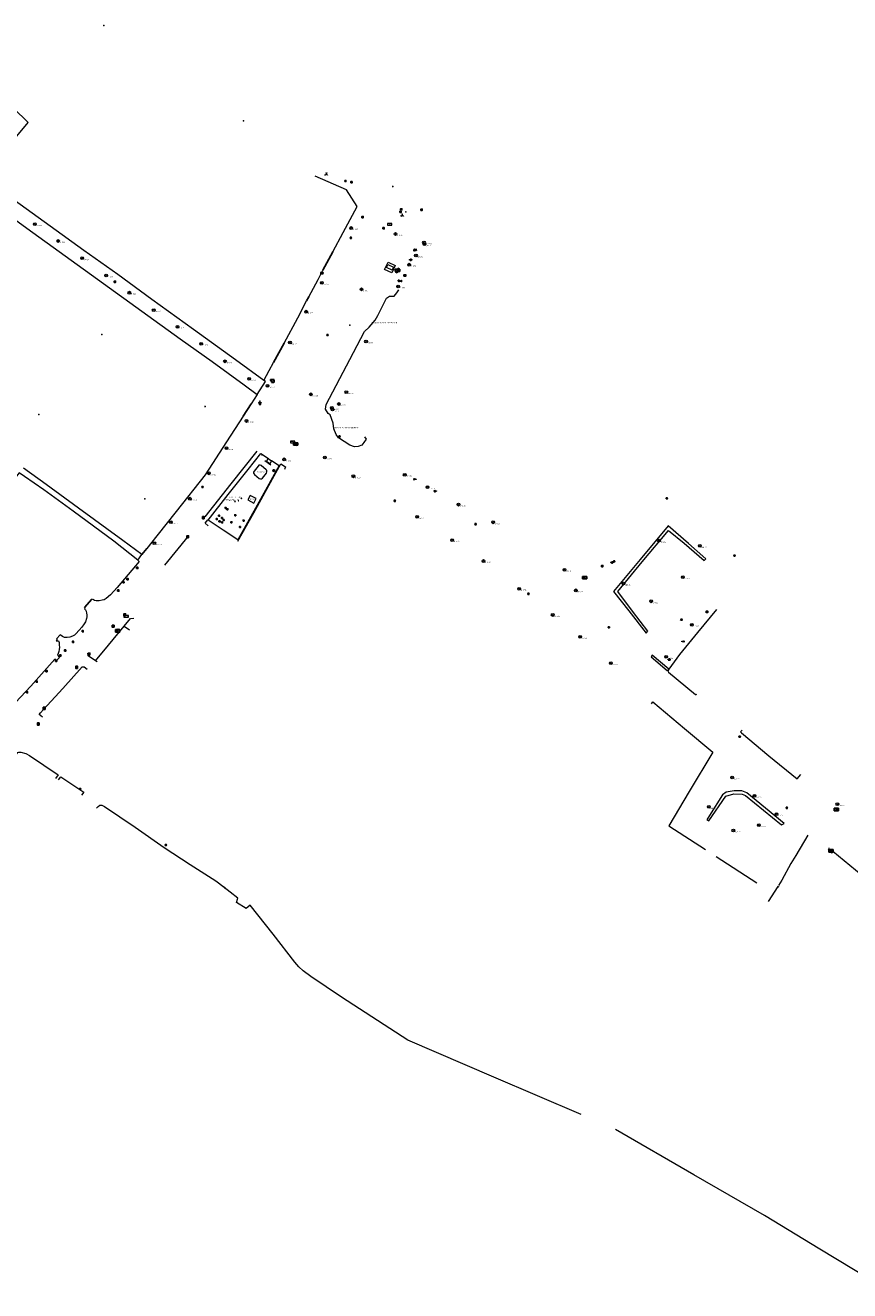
# Model space of a CAD drawing. Header units: metres. Extents: x 201324 to 204859, y 395661 to 398070.
# Tile 13 of 30: x 203221 to 203459, y 396633 to 396998. Entities that reach past the tile are written whole.
import ezdxf
from ezdxf.enums import TextEntityAlignment as Align

# ---------------------------------------------------------------- set-up
doc = ezdxf.new("R2010")
doc.units = ezdxf.units.M
doc.linetypes.add('HIDDENX2', pattern=[0.75, 0.5, -0.25])
for name, color, linetype, lineweight in [('B-ME-GR-BEPLANTING_CULTUUR-G', 90, 'Continuous', 18), ('B-ME-GR-BOOM-S', 90, 'Continuous', 25), ('B-ME-GR-STRUWEEL-S', 90, 'Continuous', 25), ('B-ME-IE-MEUBILAIR_WEGMEUBILAIR_AFVALBAK-S', 7, 'Continuous', 25), ('B-ME-IE-MEUBILAIR_WEGMEUBILAIR_BRIEVENBUS-S', 7, 'Continuous', 25), ('B-ME-IE-MEUBILAIR_WEGMEUBILAIR_LICHTMAST-S', 7, 'Continuous', 25), ('B-ME-IE-MEUBILAIR_WEGMEUBILAIR_PAAL-S', 7, 'Continuous', 25), ('B-ME-IE-MEUBILAIR_WEGMEUBILAIR_PARKEERMAATREGEL-S', 7, 'Continuous', 25), ('B-ME-IE-MEUBILAIR_WEGMEUBILAIR_SPEELTOESTEL-S', 7, 'Continuous', 25), ('B-ME-IE-MEUBILAIR_WEGMEUBILAIR_VERKEERSBORD-S', 7, 'Continuous', 25), ('B-ME-IE-MEUBILAIR_WEGMEUBILAIR_ZITBANK-G', 7, 'Continuous', 18), ('B-ME-IE-TERREINAFSCHEIDING_KUNSTMATIG_HEKWERK-G', 20, 'IE-TERREINAFSCHEIDING-KUNSTMATIG', 18), ('B-ME-IE-TERREINAFSCHEIDING_KUNSTMATIG_HEKWERK_RASTER-G', 30, 'IE-TERREINAFSCHEIDING-KUNSTMATIG', 18), ('B-ME-IE-TERREINAFSCHEIDING_KUNSTMATIG_MUUR-G', 90, 'IE-TERREINAFSCHEIDING-KUNSTMATIG-DICHT', 18), ('B-ME-IE-TERREINAFSCHEIDING_KUNSTMATIG_SCHUTTING-G', 90, 'IE-TERREINAFSCHEIDING-KUNSTMATIG-DICHT', 18), ('B-ME-IE-TERREINAFSCHEIDING_NATUURLIJK_HAAG-G', 60, 'IE-TERREINAFSCHEIDING-NATUURLIJK-HAAG', 18), ('B-ME-KL-ET_LS_SR_KAST-S', 190, 'Continuous', 25), ('B-ME-OG-HOOGTEPUNT-S', 7, 'Continuous', 25), ('B-ME-RI-HWA_RIOOLPUT_AFDEKPLAAT-S', 150, 'Continuous', 25), ('B-ME-VH-KANTOPSLUITING_ACHTERKANTBAND-G', 50, 'Continuous', 18), ('B-ME-VH-VERHARDING_BETON-G', 252, 'Continuous', 18), ('B-ME-VH-VERHARDING_ROOSTER-G', 252, 'Continuous', 18), ('X-XX-AL-VERWIJZING-S', 7, 'Continuous', 25)]:
    doc.layers.add(name, color=color, linetype=linetype, lineweight=lineweight)
doc.layers.add('B-ME-IE-TERREINAFSCHEIDING_KUNSTMATIG_POORT-G', color=7, linetype='Continuous')
doc.styles.add('NLCS-ISO', font='txt', dxfattribs={"height": 1.8})
doc.styles.add('NLCS-ISO-ANNOTATIVE-T18', font='txt', dxfattribs={"height": 1.8})
doc.linetypes.add('IE-TERREINAFSCHEIDING-KUNSTMATIG', pattern='A,4,[82,NLCS.SHX,S=0.75,R=90,X=0,Y=0],4,-2', length=10)
doc.linetypes.add('IE-TERREINAFSCHEIDING-KUNSTMATIG-DICHT', pattern='A,8,-1,[82,NLCS.SHX,S=0.75,R=90,X=0,Y=0],-1', length=10)
doc.linetypes.add('IE-TERREINAFSCHEIDING-NATUURLIJK-HAAG', pattern='A,7,-1.5,[67,NLCS.SHX,S=0.75,R=45,X=0,Y=0],-1.5', length=10)

# ---------------------------------------------------------------- blocks, each defined once
blk = doc.blocks.new('SIE-WEG_PAAL_HOUT')
for p, q in [((-0.1875, 0.1875), (0.1875, -0.1875)), ((0.1875, 0.1875), (-0.1875, -0.1875))]:
    blk.add_line(p, q)
at = {"flags": 128}
blk.add_lwpolyline([(-0.1875, -0.1875), (0.1875, -0.1875), (0.1875, 0.1875), (-0.1875, 0.1875)], close=True, dxfattribs=at)
blk = doc.blocks.new('B-SIE-WEG_LICHTMAST-SO')
at = {"color": 0, "linetype": 'ByBlock', "lineweight": -2}
for points in [[(-0.8, 0.4), (-1.5, 0.9)], [(-0.8, 0.3), (0.8, 0.3)], [(0, 0.9), (0, 1.8)], [(0.8, 0.4), (1.5, 0.9)], [(-0.8, -0.4), (-1.5, -0.9)], [(-0.8, -0.3), (0.8, -0.3)], [(0, -0.9), (0, -1.8)], [(0.8, -0.4), (1.5, -0.9)]]:
    blk.add_lwpolyline(points, dxfattribs=at)
blk.add_circle((0, 0), 0.875, dxfattribs=at)
at = {"color": 0, "linetype": 'ByBlock', "lineweight": -2, "style": 'NLCS-ISO-ANNOTATIVE-T18'}
blk.add_attdef('SYMBOOL', (2.5, -2.5), '', height=1.8, dxfattribs=at)
blk = doc.blocks.new('SGR-BOOM_NUMMER-SO')
at = {"linetype": 'ByBlock', "lineweight": 18}
h = blk.add_hatch(color=0, dxfattribs=at)
h.dxf.hatch_style = 1
edge = h.paths.add_edge_path()
edge.add_arc((0, 0), 0.25, 0, 360)
at = {"color": 0, "linetype": 'ByBlock', "lineweight": 18}
for radius in [2, 0.25]:
    blk.add_circle((0, 0), radius, dxfattribs=at)
at = {"color": 0, "linetype": 'ByBlock', "lineweight": -2, "style": 'NLCS-ISO-ANNOTATIVE-T18'}
for tag, p in [('SOORT', (2.5, -2.8)), ('DIAMETER', (2.5, -5.3))]:
    blk.add_attdef(tag, p, '', height=1.8, dxfattribs=at)
blk = doc.blocks.new('SIE-WEG_VERKEERSBORD_WEGWIJZER-SO')
at = {"linetype": 'ByBlock', "lineweight": 18}
h = blk.add_hatch(color=0, dxfattribs=at)
h.dxf.hatch_style = 1
h.paths.add_polyline_path([(0.5, 1), (0, 2), (-0.5, 1)])
h = blk.add_hatch(color=0, dxfattribs=at)
h.dxf.hatch_style = 1
h.paths.add_polyline_path([(-1.4, -0.2), (-2, -1.2), (-0.9, -1.1)])
h = blk.add_hatch(color=0, dxfattribs=at)
h.dxf.hatch_style = 1
h.paths.add_polyline_path([(1.4, -0.2), (2, -1.2), (0.9, -1.1)])
at = {"color": 0, "linetype": 'ByBlock', "lineweight": 18}
for points in [[(-1.1, -0.7), (0, 0)], [(0, 1), (0, 0)], [(1.1, -0.7), (0, 0)]]:
    blk.add_lwpolyline(points, dxfattribs=at)
for points in [[(0.5, 1), (0, 2), (-0.5, 1)], [(-1.4, -0.2), (-2, -1.2), (-0.9, -1.1)], [(1.4, -0.2), (2, -1.2), (0.9, -1.1)]]:
    blk.add_lwpolyline(points, close=True, dxfattribs=at)
blk = doc.blocks.new('SOG-HOOGTEPUNT-SO')
for p, q in [((-0.5, 0), (0.5, 0)), ((0, 0.5), (0, -0.5))]:
    blk.add_line(p, q)
blk = doc.blocks.new('SIE-WEG_PAAL_BETON')
for radius in [0.188, 0.0938]:
    blk.add_circle((0, 0), radius)
blk = doc.blocks.new('SRI-PUT_AFDEKPLAAT-SO')
at = {"linetype": 'HIDDENX2', "lineweight": -3, "ltscale": 0.5, "flags": 128}
blk.add_lwpolyline([(-2, -2), (2, -2), (2, 2), (-2, 2)], close=True, dxfattribs=at)
blk = doc.blocks.new('SIE-WEG_PAAL_ALGEMEEN_TYPE_01-SO')
h = blk.add_hatch(color=256)
edge = h.paths.add_edge_path()
edge.add_arc((0, 0), 0.188, 0, 360)
at = {"ltscale": 0.5}
blk.add_circle((0, 0), 0.188, dxfattribs=at)
blk = doc.blocks.new('SIE-WEG_BRIEVENBUS-SO')
at = {"color": 0, "linetype": 'ByBlock', "lineweight": 18}
for points in [[(2, -1), (2, 1), (-2, 1), (-2, -1)], [(-0.1, 0.2), (-0.1, 0.8), (-1.8, 0.8), (-1.8, 0.2)], [(0.1, 0.2), (0.1, 0.8), (1.8, 0.8), (1.8, 0.2)]]:
    blk.add_lwpolyline(points, close=True, dxfattribs=at)
blk = doc.blocks.new('SIE-WEG_PARKEERMAATREGEL_SCHAMPBLOK_650X500X400')
for p, q in [((-0.13, -0.3), (-0.13, 0.3)), ((-0.1, 0.15), (-0.13, 0.3)), ((-0.1, 0.15), (-0.13, -0.3)), ((0.09, 0.15), (-0.1, 0.15)), ((0.09, 0.15), (0.13, 0.3)), ((0.09, 0.15), (0.13, -0.3)), ((0.13, -0.3), (0.13, 0.3))]:
    blk.add_line(p, q)
at = {"flags": 128}
blk.add_lwpolyline([(0.25, -0.3), (0.25, 0.3), (-0.25, 0.3), (-0.25, -0.3)], close=True, dxfattribs=at)
blk = doc.blocks.new('SAL-VERWIJZING_TEKST-SO')
at = {"color": 0, "linetype": 'ByBlock', "lineweight": -2, "style": 'NLCS-ISO-ANNOTATIVE-T18'}
blk.add_attdef('TEKST', text='', height=1.8, dxfattribs=at).set_placement((0, 0), align=Align.MIDDLE_CENTER)
blk = doc.blocks.new('SKL-ET_TERREINKAST-SO')
h = blk.add_hatch(color=256)
edge = h.paths.add_edge_path()
edge.add_line((-0.1, 1.2), (-0.7, -0.4))
edge.add_line((-0.7, -0.4), (0.1, -0.1))
edge.add_line((0.1, -0.1), (-0.1, -0.7))
edge.add_line((-0.1, -0.7), (-0.3, -0.6))
edge.add_line((-0.3, -0.6), (-0.1, -1.2))
edge.add_line((-0.1, -1.2), (0.4, -0.8))
edge.add_line((0.4, -0.8), (0.2, -0.8))
edge.add_line((0.2, -0.8), (0.5, 0.4))
edge.add_line((0.5, 0.4), (-0.1, 0.1))
edge.add_line((-0.1, 0.1), (0.4, 1.1))
edge.add_arc((0.3, 1.5), 0.446, 218.3775, 285.2204, ccw=False)
for p, q in [((3.2, 1.8), (-3.2, 1.8)), ((-3.2, 1.8), (-3.2, -1.8)), ((3.2, -1.8), (3.2, 1.8)), ((-3.2, -1.8), (3.2, -1.8))]:
    blk.add_line(p, q)
at = {"flags": 128}
blk.add_lwpolyline([(-0.1, 1.2), (-0.7, -0.4), (0.1, -0.1), (-0.1, -0.7), (-0.3, -0.6), (-0.1, -1.2), (0.4, -0.8), (0.2, -0.8), (0.5, 0.4), (-0.1, 0.1), (0.4, 1.1, -0.300218)], format="xyb", close=True, dxfattribs=at)
at = {"style": 'NLCS-ISO'}
blk.add_attdef('TYPE', text='', height=1.8, dxfattribs=at).set_placement((0, 3.5), align=Align.MIDDLE_CENTER)
blk = doc.blocks.new('SIE-WEG_VERKEERSBORD_STRAATNAAM-SO')
at = {"color": 0, "linetype": 'ByBlock', "lineweight": 18}
blk.add_lwpolyline([(-3.2, -1.2), (3.2, -1.2), (3.2, 1.2), (-3.2, 1.2)], close=True, dxfattribs=at)
at = {"color": 0, "linetype": 'ByBlock', "lineweight": 18, "style": 'NLCS-ISO'}
blk.add_text('straat', height=1.5, dxfattribs=at).set_placement((0, 0.2), align=Align.MIDDLE_CENTER)
blk = doc.blocks.new('SIE-WEG_SPEELTOESTEL-SO')
at = {"flags": 128}
blk.add_lwpolyline([(-0.75, -0.75), (0.75, -0.75), (0.75, 0.75), (-0.75, 0.75)], close=True, dxfattribs=at)
at = {"style": 'NLCS-ISO'}
blk.add_text('SPT', height=0.45, dxfattribs=at).set_placement((0, 0), align=Align.MIDDLE_CENTER)
blk = doc.blocks.new('SIE-WEG_AFVALBAK_TYPE_01')
for radius in [0.25, 0.156]:
    blk.add_circle((0, 0), radius)
blk = doc.blocks.new('SGR-STRUWEEL-SO')
at = {"ltscale": 0.1}
h = blk.add_hatch(dxfattribs=at)
h.set_pattern_fill('GR-STRUWEEL', color=256, scale=0.1, style=0, pattern_type=2)
h.set_pattern_definition([(60, (-1.98036, -1.0405), (1e-07, 0.5), [0.14434, -0.72169]), (120, (-1.98036, -1.0405), (-0.433013, 0.25), [0.14434, -0.72169]), (180, (-1.9082, -0.9155), (-0.433013, -0.25), [0.14434, -0.72169])])
edge = h.paths.add_edge_path()
edge.add_ellipse((0, 0), major_axis=(1.98, 0), ratio=0.525412, start_angle=0, end_angle=360, ccw=False)
at = {"ltscale": 0.1, "style": 'NLCS-ISO'}
blk.add_attdef('TYPE', text='', height=0.5, dxfattribs=at).set_placement((3.5, 0), align=Align.MIDDLE_CENTER)
blk = doc.blocks.new('SIE-WEG_PAAL_KUNSTSTOF')
for p, q in [((-0.19, 0.19), (0.19, -0.19)), ((0.19, 0.19), (-0.19, -0.19))]:
    blk.add_line(p, q)
at = {"flags": 128}
for points in [[(-0.19, -0.19), (0.19, -0.19), (0.19, 0.19), (-0.19, 0.19)], [(-0.09, 0.09), (0.09, 0.09), (0.09, -0.09), (-0.09, -0.09)]]:
    blk.add_lwpolyline(points, close=True, dxfattribs=at)

msp = doc.modelspace()

# ---------------------------------------------------------------- linework, layer by layer
at = {"layer": 'B-ME-GR-BEPLANTING_CULTUUR-G'}
msp.add_polyline3d([(203318.75, 396879.14, 15.68), (203319.29, 396878.52, 15.4), (203318.61, 396877.49, 15.34), (203318, 396876.74, 15.34), (203316.95, 396876.35, 15.36), (203315.9, 396876.25, 15.37), (203314.59, 396876.77, 15.45), (203311.33, 396878.9, 15.44), (203310.59, 396879.83, 15.56), (203309.9, 396881.45, 15.55), (203309.73, 396883.09, 15.57), (203308.87, 396885.51, 15.59), (203308.32, 396885.93, 15.61), (203307.5, 396887.18, 15.64), (203307.71, 396888.45, 15.53), (203314.61, 396901.47, 15.58), (203318.77, 396909.52, 15.69), (203320.12, 396910.83, 15.63), (203321.85, 396912.8, 15.57), (203322.68, 396914.17, 15.62), (203325.18, 396919.16, 15.62), (203325.99, 396919.73, 15.61), (203327.35, 396919.8, 15.63), (203328.17, 396920.67, 15.62), (203328.66, 396921.6, 15.66)], dxfattribs=at)
at = {"layer": 'B-ME-IE-MEUBILAIR_WEGMEUBILAIR_ZITBANK-G'}
msp.add_polyline3d([(203287.55, 396861.35, 15.41), (203285.83, 396862.26, 15.45), (203285.1, 396860.95, 15.39), (203286.83, 396860.04, 15.38)], close=True, dxfattribs=at)
at = {"layer": 'B-ME-IE-TERREINAFSCHEIDING_KUNSTMATIG_HEKWERK-G'}
for points in [[(203216.06, 396963.07, 15.47), (203221.69, 396969.87, 15.65), (203213.05, 396978.22, 15.63)], [(203309.61, 396932.51, 15.64), (203312.62, 396938.09, 15.62), (203316.68, 396945.66, 15.67), (203313.6, 396950.45, 15.75), (203304.58, 396954.43, 15.67)], [(203210.26, 396947.37, 15.16), (203221.31, 396939.38, 15.14), (203232.39, 396931.4, 15.12), (203243.45, 396923.41, 15.13), (203254.51, 396915.44, 15.17), (203265.6, 396907.46, 15.08), (203274.84, 396900.86, 15.02), (203284.06, 396894.17, 15.07), (203287.85, 396891.42, 15.2), (203286.07, 396888.68, 15.16)], [(203289.72, 396895.46, 15.39), (203281.61, 396901.34, 15.34), (203269.44, 396910.1, 15.27), (203257.45, 396918.82, 15.45), (203247.57, 396925.97, 15.39), (203237.82, 396932.94, 15.26), (203228.08, 396939.93, 15.19), (203215.91, 396948.74, 15.21)], [(203302.74, 396919.59, 15.63), (203305.43, 396924.56, 15.59), (203306.77, 396927.22, 15.63)], [(203295.6, 396906.21, 15.59), (203299.52, 396913.53, 15.63), (203302.07, 396918.37, 15.61)], [(203289.72, 396895.46, 15.39), (203291.29, 396898.26, 15.64), (203292.55, 396900.6, 15.65)], [(203287.85, 396891.42, 15.2), (203290.18, 396895.12, 15.41), (203289.72, 396895.46, 15.39)], [(203283.73, 396885.1, 15.1), (203278.98, 396877.7, 15.08), (203272.82, 396868.18, 15.25), (203264.45, 396857.59, 15.21), (203258.87, 396850.55, 15.06), (203255.94, 396846.9, 15.15)], [(203272.77, 396856.05, 15.31), (203280.32, 396865.59, 15.3), (203287.8, 396875, 15.33)], [(203273.69, 396855.13, 15.32), (203279.49, 396862.49, 15.27), (203285.19, 396869.69, 15.28), (203288.87, 396874.31, 15.28), (203291.04, 396872.89, 15.39)], [(203291.93, 396872.34, 15.43), (203294.12, 396870.91, 15.39), (203288.27, 396860.29, 15.38), (203282.26, 396849.46, 15.38), (203278.03, 396852.21, 15.42), (203273.71, 396855.1, 15.37)], [(203290, 396872.32, 15.46), (203291.8, 396871.1, 15.47)], [(203253.33, 396843.56, 15.21), (203254.53, 396845.23, 15.21), (203249.09, 396849.19, 14.95), (203236.25, 396858.57, 14.87), (203226.91, 396865.4, 14.73), (203220.36, 396870.12, 14.81)], [(203261.17, 396842.14, 15.31), (203267.99, 396850.46, 15.3)], [(203284.63, 396743.06, 14.93), (203281.84, 396744.71, 14.91)], [(203381.35, 396683.54, 15.31), (203356.13, 396694.35, 15.37), (203331.32, 396705.07, 15.1)], [(203470.16, 396632.72, 16.14), (203450.25, 396644.73, 16.17), (203434.22, 396654.39, 16.1), (203413.81, 396666.18, 15.64), (203391.25, 396679.21, 15.5)]]:
    msp.add_polyline3d(points, dxfattribs=at)
msp.add_polyline3d([(203254.53, 396845.23, 15.21), (203255.94, 396846.9, 15.15)], close=True, dxfattribs=at)
at = {"layer": 'B-ME-IE-TERREINAFSCHEIDING_KUNSTMATIG_HEKWERK_RASTER-G'}
msp.add_polyline3d([(203446.74, 396764.22, 15.59), (203443.25, 396758.28, 16.06), (203441.82, 396756, 16.21), (203439.29, 396751.17, 16.65), (203438.33, 396749.63, 16.79)], dxfattribs=at)
at = {"layer": 'B-ME-IE-TERREINAFSCHEIDING_KUNSTMATIG_MUUR-G'}
for points in [[(203240.37, 396832.29, 15.08), (203240.26, 396832.18, 15.09), (203240.06, 396832.34, 15.08)], [(203238.01, 396829.9, 15.06), (203238.18, 396829.73, 15.06), (203237.98, 396829.53, 15.11)], [(203229.89, 396820.81, 15.21), (203230.12, 396820.59, 15.17), (203229.84, 396820.26, 15.13)], [(203231.22, 396821.85, 15.15), (203230.96, 396822.04, 15.21)], [(203401.6, 396802.1, 15.49), (203402.06, 396802.64, 15.5), (203411.19, 396794.99, 15.51), (203419.37, 396788.14, 15.48), (203412.55, 396776.8, 15.84), (203406.6, 396766.86, 16.22), (203417.2, 396760.02, 16.12)], [(203427.76, 396794.54, 15.52), (203427.32, 396794, 15.5), (203427.57, 396793.76, 15.52)], [(203420.27, 396758.03, 16.19), (203432.02, 396750.44, 16.23)], [(203461.83, 396752.33, 15.73), (203462.11, 396752.77, 15.63), (203454, 396759.46, 15.58), (203453.7, 396759.11, 15.71), (203452.7, 396759.95, 15.63), (203452.98, 396760.32, 15.6), (203452.83, 396760.45, 15.6)]]:
    msp.add_polyline3d(points, dxfattribs=at)
at = {"layer": 'B-ME-IE-TERREINAFSCHEIDING_KUNSTMATIG_POORT-G'}
for points in [[(203306.77, 396927.22, 15.63), (203309.61, 396932.51, 15.64)], [(203302.07, 396918.37, 15.61), (203302.74, 396919.59, 15.63)], [(203292.55, 396900.6, 15.65), (203295.6, 396906.21, 15.59)], [(203286.07, 396888.68, 15.16), (203283.73, 396885.1, 15.1)], [(203240.06, 396832.34, 15.08), (203238.01, 396829.9, 15.06)], [(203230.96, 396822.04, 15.21), (203229.89, 396820.81, 15.21)]]:
    msp.add_polyline3d(points, dxfattribs=at)
at = {"layer": 'B-ME-IE-TERREINAFSCHEIDING_KUNSTMATIG_SCHUTTING-G'}
msp.add_polyline3d([(203241.66, 396814.17, 15.33), (203241.19, 396814.52, 15.32), (203244.89, 396819.01, 15.29), (203249.42, 396824.52, 15.31), (203250.99, 396823.41, 15.43)], dxfattribs=at)
at = {"layer": 'B-ME-IE-TERREINAFSCHEIDING_NATUURLIJK_HAAG-G'}
for points in [[(203282.24, 396849.03, 15.48), (203286.83, 396857.24, 15.45), (203292.23, 396867.02, 15.52), (203294.61, 396871.38, 15.31), (203296.04, 396870.48, 15.34), (203295.68, 396869.75, 15.39)], [(203253.8, 396843.16, 15.19), (203253.33, 396843.56, 15.21), (203246.41, 396849.09, 14.93), (203234.68, 396857.71, 14.86), (203226.24, 396863.83, 14.75), (203220.64, 396867.66, 14.77), (203219.12, 396868.74, 14.71), (203215.92, 396864.83, 14.89)], [(203273.66, 396853.51, 15.37), (203272.84, 396854.27, 15.32), (203273.57, 396855.19, 15.28), (203273.69, 396855.13, 15.32)], [(203253.8, 396843.16, 15.19), (203247.39, 396835.7, 15.07), (203245.47, 396833.52, 15.04), (203244.26, 396832.45, 15.05), (203243.66, 396832.14, 15.11), (203243.09, 396831.99, 15.14), (203242.25, 396831.86, 15.12), (203241.38, 396831.85, 15.09), (203240.9, 396831.93, 15.07), (203240.62, 396832.07, 15.07), (203240.37, 396832.29, 15.08)], [(203237.98, 396829.53, 15.11), (203238.29, 396829.18, 15.11), (203238.44, 396828.88, 15.11), (203238.57, 396828.3, 15.14), (203238.64, 396827.81, 15.14), (203238.66, 396827.21, 15.16), (203238.59, 396826.69, 15.12), (203238.26, 396825.75, 15.11), (203237.89, 396825.17, 15.1), (203237.18, 396824.19, 15.08), (203235.62, 396822.39, 15.08), (203235.05, 396821.88, 15.05), (203234.55, 396821.58, 15.06), (203233.72, 396821.34, 15.04), (203232.97, 396821.22, 15.02), (203232.25, 396821.27, 15.04), (203231.61, 396821.51, 15.11), (203231.22, 396821.85, 15.15)], [(203420.4, 396829.34, 15.39), (203414.92, 396822.66, 15.27), (203409.72, 396816.38, 15.27), (203406.6, 396812.09, 15.38), (203406.36, 396811.64, 15.42), (203406.51, 396811.25, 15.46), (203414.29, 396804.78, 15.51), (203414.52, 396804.75, 15.52), (203414.74, 396804.89, 15.49)], [(203229.84, 396820.26, 15.13), (203230.51, 396820.23, 15.12), (203230.63, 396819.8, 15.03), (203230.7, 396819.07, 15.01), (203230.73, 396818.42, 15.05), (203230.66, 396817.79, 15.03), (203230.56, 396817.2, 15.08), (203230.39, 396816.58, 15.08), (203230.14, 396816.12, 15.11), (203230.76, 396815.51, 15.14), (203229.86, 396814.58, 15.13), (203229.37, 396814.97, 15.12), (203222.49, 396807.15, 14.98), (203215.2, 396799.44, 15.02)], [(203225.83, 396798.21, 14.95), (203224.89, 396798.97, 14.93), (203225.23, 396799.53, 14.95), (203226.17, 396800.48, 14.99), (203231.74, 396806.55, 15.19), (203237.33, 396812.8, 15.21), (203237.55, 396812.82, 15.24), (203237.87, 396812.76, 15.26), (203238.79, 396812.12, 15.35)], [(203427.57, 396793.76, 15.52), (203435.5, 396787.13, 15.55), (203443.64, 396780.42, 15.51), (203444.73, 396781.73, 15.64)], [(203218.12, 396787.29, 14.93), (203218.77, 396788.05, 14.93), (203219.02, 396788.12, 14.91), (203219.61, 396788.14, 14.93), (203221.08, 396787.73, 14.91), (203222.1, 396787.17, 14.87), (203230.36, 396781.57, 14.92), (203229.59, 396780.56, 14.93)], [(203230.49, 396780.12, 14.91), (203231.15, 396781.03, 14.92), (203237.74, 396776.61, 14.96), (203237.15, 396775.74, 14.98)], [(203241.42, 396771.96, 14.96), (203241.88, 396772.48, 14.95), (203242.44, 396772.86, 14.95), (203242.94, 396772.89, 14.99), (203243.74, 396772.44, 14.98), (203252.6, 396766.52, 15.06), (203261.02, 396760.65, 14.98), (203268.44, 396755.77, 15), (203275.85, 396750.97, 15), (203278.33, 396749.17, 14.98), (203278.63, 396748.69, 15.03)], [(203281.84, 396744.71, 14.91), (203282.25, 396746.01, 14.98), (203277.84, 396749.51, 14.99)], [(203438.48, 396749.19, 16.86), (203438.08, 396749.42, 16.72), (203435.28, 396745.01, 17.03)], [(203331.32, 396705.07, 15.1), (203312.17, 396717.44, 15.09), (203303.33, 396723.41, 15.1), (203301.1, 396725.02, 15.04), (203299.86, 396726.19, 15.02), (203298.73, 396727.5, 15.05), (203292.48, 396735.58, 15.07), (203285.81, 396743.97, 14.97), (203284.63, 396743.06, 14.93)]]:
    msp.add_polyline3d(points, dxfattribs=at)
for points in [[(203417.35, 396843.95, 15.46), (203412.31, 396848.39, 15.47), (203406.43, 396853.47, 15.49), (203398.35, 396843.72, 15.44), (203390.65, 396834.5, 15.39), (203395.1, 396828.94, 15.39), (203400.06, 396822.48, 15.37), (203400.6, 396823.08, 15.37), (203396.2, 396828.88, 15.34), (203391.9, 396834.47, 15.26), (203398.95, 396843.05, 15.39), (203406.54, 396852.12, 15.46), (203411.05, 396848.44, 15.53), (203416.86, 396843.44, 15.48)], [(203406.6, 396812.09, 15.38), (203401.85, 396816.11, 15.34), (203401.5, 396815.64, 15.34), (203406.18, 396811.69, 15.4)], [(203417.64, 396768.63, 15.88), (203418.19, 396768.28, 15.89), (203423.05, 396775.46, 15.49), (203425.43, 396776.09, 15.52), (203427.8, 396776.07, 15.48), (203428.8, 396775.62, 15.48), (203439.12, 396767.14, 15.6), (203439.89, 396767.6, 15.53), (203429.16, 396776.42, 15.48), (203427.67, 396777.03, 15.51), (203425.47, 396776.96, 15.49), (203423.18, 396776.56, 15.47), (203422.16, 396775.84, 15.5), (203418.38, 396769.88, 15.74)]]:
    msp.add_polyline3d(points, close=True, dxfattribs=at)
at = {"layer": 'B-ME-VH-KANTOPSLUITING_ACHTERKANTBAND-G'}
for points in [[(203249.42, 396824.52, 15.31), (203251.21, 396826.72, 15.26), (203252.22, 396826.8, 15.26)], [(203241.19, 396814.52, 15.32), (203239.06, 396815.92, 15.21), (203238.95, 396816.71, 15.18)]]:
    msp.add_polyline3d(points, dxfattribs=at)
at = {"layer": 'B-ME-VH-VERHARDING_BETON-G'}
for points in [[(203327.67, 396928.59, 15.66), (203326.68, 396926.51, 15.65), (203324.61, 396927.46, 15.66), (203325.58, 396929.57, 15.68)], [(203328.24, 396926.39, 15.79), (203327.85, 396926.59, 15.79), (203328.48, 396927.94, 15.81), (203328.85, 396927.74, 15.81)], [(203292.39, 396894.86, 15.49), (203291.92, 396895.17, 15.48), (203292.24, 396895.66, 15.49), (203292.7, 396895.34, 15.51)], [(203298.36, 396877.21, 15.64), (203299.18, 396876.65, 15.64), (203299.41, 396876.92, 15.62), (203298.58, 396877.47, 15.63)], [(203288.93, 396870.85, 15.4), (203288.66, 396870.96, 15.4), (203288.34, 396870.93, 15.38), (203288.07, 396870.73, 15.39), (203286.91, 396869.28, 15.37), (203286.77, 396868.98, 15.37), (203286.78, 396868.65, 15.38), (203287, 396868.32, 15.39), (203288.4, 396867.16, 15.42), (203288.74, 396867.02, 15.42), (203289.08, 396867.06, 15.44), (203289.38, 396867.27, 15.45), (203290.51, 396868.69, 15.44), (203290.64, 396869.02, 15.5), (203290.6, 396869.39, 15.43), (203290.39, 396869.66, 15.42)], [(203247.69, 396823.7, 15.33), (203247.93, 396823.46, 15.31), (203247.25, 396822.75, 15.32), (203247.03, 396822.98, 15.35)], [(203453.16, 396760.07, 15.72), (203452.92, 396759.8, 15.72), (203453.69, 396759.13, 15.71), (203453.91, 396759.43, 15.72)]]:
    msp.add_polyline3d(points, close=True, dxfattribs=at)
at = {"layer": 'B-ME-VH-VERHARDING_ROOSTER-G'}
for points in [[(203325.51, 396928.87, 15.73), (203327.17, 396928.08, 15.72), (203326.8, 396927.28, 15.71), (203325.14, 396928.06, 15.71)], [(203291.51, 396871.39, 15.43), (203290.5, 396872.04, 15.42), (203290.98, 396872.88, 15.39), (203291.99, 396872.24, 15.44)]]:
    msp.add_polyline3d(points, close=True, dxfattribs=at)

# ---------------------------------------------------------------- block references
at = {"layer": 'B-ME-GR-BOOM-S', "xscale": 0.2, "yscale": 0.2, "zscale": 0.2}
for p, values in [((203223.61, 396940.52, 15.05), {'SOORT': 'd=0.20'}), ((203314.92, 396939.42, 15.68), {'SOORT': 'd=0.35'}), ((203327.72, 396937.7, 15.65), {'SOORT': 'd=0.35'}), ((203230.36, 396935.68, 15.07), {'SOORT': 'd=0.20'}), ((203335.97, 396935.25, 15.24), {'SOORT': 'd=0.075'}), ((203336.1, 396934.74, 15.27), {'SOORT': 'd=0.10'}), ((203237.32, 396930.7, 15.15), {'SOORT': 'd=0.20'}), ((203331.67, 396928.83, 15.76), {'SOORT': 'd=0.30'}), ((203333.65, 396931.46, 15.7), {'SOORT': 'd=0.15'}), ((203244.22, 396925.74, 15.1), {'SOORT': 'd=0.20'}), ((203306.47, 396923.59, 15.72), {'SOORT': 'd=0.35'}), ((203317.9, 396921.72, 15.6), {'SOORT': 'd=0.15'}), ((203328.49, 396922.57, 15.64), {'SOORT': 'd=0.30'}), ((203250.92, 396920.75, 15.14), {'SOORT': 'd=0.15'}), ((203257.95, 396915.72, 15.07), {'SOORT': 'd=0.20'}), ((203301.98, 396915.27, 15.52), {'SOORT': 'd=0.35'}), ((203264.82, 396910.93, 15.1), {'SOORT': 'd=0.15'}), ((203319.24, 396906.66, 15.54), {'SOORT': 'd=0.30'}), ((203271.63, 396906.02, 15.16), {'SOORT': 'd=0.25'}), ((203297.28, 396906.38, 15.58), {'SOORT': 'd=0.50'}), ((203278.53, 396900.94, 15.1), {'SOORT': 'd=0.20'}), ((203285.52, 396895.9, 15.12), {'SOORT': 'd=0.20'}), ((203290.79, 396893.86, 15.53), {'SOORT': 'd=0.30'}), ((203313.55, 396892.04, 15.6), {'SOORT': 'd=0.25'}), ((203303.31, 396891.42, 15.72), {'SOORT': 'd=0.50'}), ((203311.38, 396888.63, 15.58), {'SOORT': 'd=0.10'}), ((203309.34, 396887.51, 15.62), {'SOORT': 'd=0.10'}), ((203309.55, 396887.05, 15.58), {'SOORT': 'd=0.10'}), ((203284.73, 396883.73, 15.32), {'SOORT': 'd=0.20'}), ((203278.98, 396875.87, 15.3), {'SOORT': 'd=0.40'}), ((203295.61, 396872.65, 15.44), {'SOORT': 'd=0.30'}), ((203307.32, 396873.18, 15.55), {'SOORT': 'd=0.60'}), ((203273.85, 396868.63, 15.32), {'SOORT': 'd=0.35'}), ((203315.58, 396867.76, 15.54), {'SOORT': 'd=0.50'}), ((203330.4, 396868.21, 15.43), {'SOORT': 'd=0.15'}), ((203336.97, 396864.64, 15.33), {'SOORT': 'd=0.20'}), ((203268.39, 396861.3, 15.32), {'SOORT': 'd=0.40'}), ((203345.94, 396859.59, 15.34), {'SOORT': 'd=0.35'}), ((203334.01, 396856.06, 15.6), {'SOORT': 'd=0.30'}), ((203262.9, 396854.53, 15.26), {'SOORT': 'd=0.35'}), ((203355.94, 396854.49, 15.38), {'SOORT': 'd=0.30'}), ((203258.13, 396848.47, 15.3), {'SOORT': 'd=0.40'}), ((203344.12, 396849.34, 15.46), {'SOORT': 'd=0.40'}), ((203403.8, 396849.19, 15.37), {'SOORT': 'd=0.15'}), ((203415.61, 396847.69, 15.49), {'SOORT': 'd=0.20'}), ((203353.12, 396843.31, 15.65), {'SOORT': 'd=0.40'}), ((203376.55, 396840.78, 15.26), {'SOORT': 'd=0.20'}), ((203410.66, 396838.65, 15.45), {'SOORT': 'd=0.25'}), ((203363.47, 396835.3, 15.65), {'SOORT': 'd=0.50'}), ((203379.82, 396834.84, 15.38), {'SOORT': 'd=0.15'}), ((203393.58, 396836.8, 15.49), {'SOORT': 'd=0.30'}), ((203401.53, 396831.69, 15.41), {'SOORT': 'd=0.25'}), ((203373.12, 396827.74, 15.61), {'SOORT': 'd=0.60'}), ((203413.26, 396824.91, 15.44), {'SOORT': 'd=0.35'}), ((203381.05, 396821.43, 15.5), {'SOORT': 'd=0.40'}), ((203405.84, 396815.63, 15.39), {'SOORT': 'd=0.45'}), ((203389.89, 396813.82, 15.67), {'SOORT': 'd=0.55'}), ((203424.94, 396780.84, 15.54), {'SOORT': 'd=0.40'}), ((203431.37, 396775.55, 15.55), {'SOORT': 'd=0.30'}), ((203418.21, 396772.36, 15.72), {'SOORT': 'd=0.30'}), ((203455.29, 396773.13, 15.57), {'SOORT': 'd=0.45'}), ((203437.73, 396770.26, 15.51), {'SOORT': 'd=0.30'}), ((203425.26, 396765.54, 15.8), {'SOORT': 'd=0.20'}), ((203432.61, 396767.07, 15.64), {'SOORT': 'd=0.20'})]:
    msp.add_blockref('SGR-BOOM_NUMMER-SO', p, dxfattribs=at).add_auto_attribs(values)
at = {"layer": 'B-ME-GR-STRUWEEL-S', "xscale": 0.2, "yscale": 0.2, "zscale": 0.2}
for p in [(203333.39, 396932.94, 15.75), (203333.44, 396933.25, 15.29), (203332.14, 396930.24, 15.76), (203330.44, 396925.75, 15.64), (203328.73, 396924.21, 15.51), (203329.27, 396924.1, 15.61), (203333.34, 396866.91, 15.31), (203339.18, 396863.49, 15.39), (203390.26, 396842.89, 15.42), (203417.64, 396828.65, 15.42), (203410.75, 396820.11, 15.36), (203406.74, 396814.89, 15.46)]:
    msp.add_blockref('SGR-STRUWEEL-SO', p, dxfattribs=at)
at = {"layer": 'B-ME-IE-MEUBILAIR_WEGMEUBILAIR_AFVALBAK-S'}
msp.add_blockref('SIE-WEG_AFVALBAK_TYPE_01', (203292.63, 396869.42, 15.55), dxfattribs=at)
at = {"layer": 'B-ME-IE-MEUBILAIR_WEGMEUBILAIR_BRIEVENBUS-S', "xscale": 0.2, "yscale": 0.2, "zscale": 0.2}
msp.add_blockref('SIE-WEG_BRIEVENBUS-SO', (203306.49, 396926.38, 15.71), dxfattribs=at)
at = {"layer": 'B-ME-IE-MEUBILAIR_WEGMEUBILAIR_LICHTMAST-S', "xscale": 0.2, "yscale": 0.2, "zscale": 0.2}
for p in [(203313.28, 396952.99, 15.8), (203314.86, 396936.59, 15.66), (203308.1, 396908.55, 15.6), (203288.63, 396888.67, 15.42), (203311.58, 396879.26, 15.57), (203272.02, 396864.67, 15.3), (203327.52, 396860.7, 15.48), (203406.04, 396861.41, 15.64), (203350.87, 396853.93, 15.37), (203425.61, 396844.85, 15.62), (203390.85, 396843.23, 15.45), (203249.27, 396837.15, 15.13), (203366.11, 396833.84, 15.42), (203410.28, 396826.37, 15.51), (203389.35, 396824.17, 15.37), (203231, 396816.06, 15.12), (203427.09, 396792.62, 15.51), (203236.72, 396777.51, 14.97), (203440.68, 396772.07, 15.54), (203261.45, 396761.37, 15.04)]:
    msp.add_blockref('B-SIE-WEG_LICHTMAST-SO', p, dxfattribs=at)
at = {"layer": 'B-ME-IE-MEUBILAIR_WEGMEUBILAIR_PAAL-S', "xscale": 0.2, "yscale": 0.2, "zscale": 0.2}
for p in [(203307.92, 396955.28, 15.73), (203330.72, 396944.07, 15.69), (203326.09, 396940.21, 15.66), (203289.25, 396873.9, 15.34), (203281.42, 396860.46, 15.46), (203282.48, 396860.69, 15.41), (203283.27, 396861.4, 15.41)]:
    msp.add_blockref('SIE-WEG_PAAL_ALGEMEEN_TYPE_01-SO', p, dxfattribs=at)
at = {"layer": 'B-ME-IE-MEUBILAIR_WEGMEUBILAIR_PAAL-S'}
for name, p in [('SIE-WEG_PAAL_HOUT', (203315.01, 396952.63, 15.74)), ('SIE-WEG_PAAL_HOUT', (203329.18, 396944.06, 15.66)), ('SIE-WEG_PAAL_HOUT', (203329.42, 396944.81, 15.66)), ('SIE-WEG_PAAL_HOUT', (203335.27, 396944.69, 15.6)), ('SIE-WEG_PAAL_HOUT', (203318.26, 396942.57, 15.71)), ('SIE-WEG_PAAL_HOUT', (203324.32, 396939.37, 15.64)), ('SIE-WEG_PAAL_HOUT', (203246.75, 396923.91, 15.13)), ('SIE-WEG_PAAL_BETON', (203291.82, 396895.53, 15.51)), ('SIE-WEG_PAAL_HOUT', (203253.21, 396841.33, 15.18)), ('SIE-WEG_PAAL_KUNSTSTOF', (203387.4, 396841.87, 15.43)), ('SIE-WEG_PAAL_HOUT', (203250.42, 396838.07, 15.13)), ('SIE-WEG_PAAL_HOUT', (203247.71, 396834.79, 15.14)), ('SIE-WEG_PAAL_HOUT', (203237.45, 396823.04, 15.15)), ('SIE-WEG_PAAL_HOUT', (203234.66, 396819.95, 15.12)), ('SIE-WEG_PAAL_HOUT', (203232.37, 396817.46, 15.14)), ('SIE-WEG_PAAL_HOUT', (203229.77, 396814.52, 15.15)), ('SIE-WEG_PAAL_HOUT', (203224.17, 396808.49, 15.04)), ('SIE-WEG_PAAL_HOUT', (203227.01, 396811.54, 15.1)), ('SIE-WEG_PAAL_HOUT', (203221.38, 396805.41, 15.05))]:
    msp.add_blockref(name, p, dxfattribs=at)
at = {"layer": 'B-ME-IE-MEUBILAIR_WEGMEUBILAIR_PARKEERMAATREGEL-S'}
for p in [(203272.31, 396855.83, 15.33), (203267.78, 396850.32, 15.31), (203249.61, 396827.79, 15.16), (203246.25, 396824.48, 15.2), (203239.29, 396816.42, 15.22), (203235.72, 396812.63, 15.16), (203226.34, 396800.8, 14.96), (203224.62, 396796.28, 14.92)]:
    msp.add_blockref('SIE-WEG_PARKEERMAATREGEL_SCHAMPBLOK_650X500X400', p, dxfattribs=at)
at = {"layer": 'B-ME-IE-MEUBILAIR_WEGMEUBILAIR_SPEELTOESTEL-S', "xscale": 0.2, "yscale": 0.2, "zscale": 0.2}
for p in [(203276.81, 396856.39, 15.24), (203277.66, 396855.71, 15.37), (203278.71, 396858.61, 15.32), (203279.21, 396858.25, 15.28), (203281.5, 396856.51, 15.39), (203276.15, 396855.4, 15.38), (203276.94, 396854.74, 15.41), (203277.7, 396854.47, 15.29), (203278.13, 396855.13, 15.4), (203280.38, 396854.5, 15.4), (203282.85, 396853.1, 15.39), (203283.88, 396855, 15.42)]:
    msp.add_blockref('SIE-WEG_SPEELTOESTEL-SO', p, dxfattribs=at)
at = {"layer": 'B-ME-IE-MEUBILAIR_WEGMEUBILAIR_VERKEERSBORD-S', "xscale": 0.2, "yscale": 0.2, "zscale": 0.2}
for name, p in [('SIE-WEG_VERKEERSBORD_WEGWIJZER-SO', (203307.72, 396954.95, 15.72)), ('SIE-WEG_VERKEERSBORD_WEGWIJZER-SO', (203329.66, 396943.09, 15.72)), ('SIE-WEG_VERKEERSBORD_STRAATNAAM-SO', (203326.08, 396940.52, 15.7)), ('SIE-WEG_VERKEERSBORD_WEGWIJZER-SO', (203288.6, 396889.17, 15.42)), ('SIE-WEG_VERKEERSBORD_STRAATNAAM-SO', (203298.07, 396877.62, 15.5)), ('SIE-WEG_VERKEERSBORD_STRAATNAAM-SO', (203250, 396827.34, 15.28))]:
    msp.add_blockref(name, p, dxfattribs=at)
at = {"layer": 'B-ME-KL-ET_LS_SR_KAST-S', "xscale": 0.2, "yscale": 0.2, "zscale": 0.2}
for p in [(203328.32, 396927.2, 15.68), (203298.9, 396877.07, 15.46), (203382.33, 396838.53, 15.26), (203247.54, 396823.17, 15.24), (203455.02, 396771.59, 15.52), (203453.45, 396759.65, 15.57)]:
    msp.add_blockref('SKL-ET_TERREINKAST-SO', p, dxfattribs=at)
at = {"layer": 'B-ME-OG-HOOGTEPUNT-S', "xscale": 0.2, "yscale": 0.2, "zscale": 0.2}
for p in [(203243.58, 396997.83, 15.66), (203283.89, 396970.37, 15.62), (203326.93, 396951.38, 15.75), (203314.57, 396911.41, 15.63), (203243.01, 396908.67, 15.14), (203224.76, 396885.59, 14.77), (203272.76, 396887.9, 15.05), (203255.39, 396861.23, 14.98)]:
    msp.add_blockref('SOG-HOOGTEPUNT-SO', p, dxfattribs=at)
at = {"layer": 'B-ME-RI-HWA_RIOOLPUT_AFDEKPLAAT-S', "xscale": 0.2, "yscale": 0.2, "zscale": 0.2}
msp.add_blockref('SRI-PUT_AFDEKPLAAT-SO', (203292.31, 396895.26, 15.49), dxfattribs=at)
at = {"layer": 'X-XX-AL-VERWIJZING-S', "xscale": 0.2, "yscale": 0.2, "zscale": 0.2}
for p, values in [((203324.5, 396912.1, 15.68), {'TEKST': 'BOSSAGE DICHTE BEGROEIING'}), ((203313.39, 396881.79, 15.4), {'TEKST': 'BOSSAGE DICHTE BEGROEIING'}), ((203288.97, 396868.99, 15.42), {'TEKST': 'ZANDBAK'}), ((203279.66, 396860.8, 15.46), {'TEKST': 'SPEELTOESTEL'}), ((203280.72, 396861.03, 15.41), {'TEKST': 'SPEELTOESTEL'}), ((203281.51, 396861.74, 15.41), {'TEKST': 'SPEELTOESTEL'}), ((203286.42, 396861.17, 15.41), {'TEKST': 'BANK'}), ((203272.31, 396855.83, 15.33), {'TEKST': 'KEI'}), ((203267.78, 396850.32, 15.31), {'TEKST': 'KEI'}), ((203249.61, 396827.79, 15.16), {'TEKST': 'KEI'}), ((203246.25, 396824.48, 15.2), {'TEKST': 'KEI'}), ((203239.29, 396816.42, 15.22), {'TEKST': 'KEI'}), ((203235.72, 396812.63, 15.16), {'TEKST': 'KEI'}), ((203226.34, 396800.8, 14.96), {'TEKST': 'KEI'}), ((203224.62, 396796.28, 14.92), {'TEKST': 'KEI'})]:
    msp.add_blockref('SAL-VERWIJZING_TEKST-SO', p, dxfattribs=at).add_auto_attribs(values)

doc.saveas('drawing.dxf')
